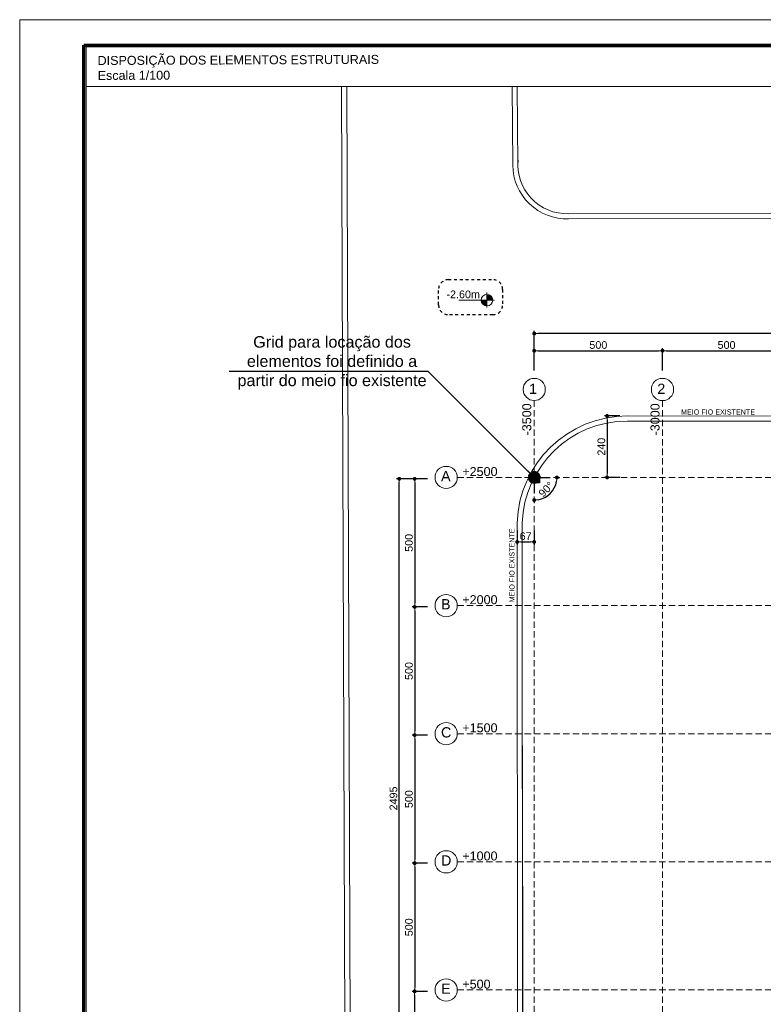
# Model space of a CAD drawing. Header units: millimetres. Extents: x 83 to 471, y -739 to 93.
# Tile 170 of 185: x 94 to 123, y 54 to 93. Entities that reach past the tile are written whole.
import ezdxf
from ezdxf.enums import TextEntityAlignment as Align

# ---------------------------------------------------------------- set-up
doc = ezdxf.new("R2010")
doc.units = ezdxf.units.MM
for name, pattern in [('CYPE_RAYA', [0.225, 0.1125, -0.1125]), ('CYPE_RAYAPUNTOPUNTO', [0.45, 0.225, -0.075, 0, -0.075, 0, -0.075]), ('TRAZO_HUECO', [0.75, 0.5, -0.25])]:
    doc.linetypes.add(name, pattern=pattern)
for name, color, linetype, lineweight in [('__MAGNUS.Cota', 30, 'Continuous', 9), ('__MAGNUS.Margem', 7, 'Continuous', 70), ('__MAGNUS.Selo', 7, 'Continuous', 30), ('A-FLOR', 7, 'Continuous', 9), ('COTA', 7, 'Continuous', 20), ('COTA_FORMAS', 7, 'CYPE_RAYAPUNTOPUNTO', 0), ('COTAS', 250, 'Continuous', 5), ('COTAS_REF_LINHAS', 7, 'Continuous', 20), ('PECA_COMPLETA', 7, 'Continuous', 0), ('SAP_DIMENSION_Y_ARM', 7, 'Continuous', 0)]:
    doc.layers.add(name, color=color, linetype=linetype, lineweight=lineweight)
doc.layers.add('PGCR_Arq_TEXTO', color=7, linetype='Continuous')
doc.styles.add('Arial', font='arial.ttf')
doc.styles.add('Arial Narrow', font='ARIALN.TTF')
doc.dimstyles.new('Copy of UM_100.000000', dxfattribs={"dimtxt": 0.3, "dimasz": 0.15, "dimexe": 0.1, "dimexo": 0.3, "dimgap": 0.07, "dimtad": 1, "dimdec": 0, "dimlfac": 100, "dimzin": 0, "dimdsep": 46, "dimtxsty": 'Arial', "dimblk": 'DOT', "dimcen": 0.09, "dimdle": 0.1, "dimclrd": 30, "dimclre": 30, "dimclrt": 7, "dimadec": 1, "dimazin": 2, "dimtfac": 1, "dimtdec": 0, "dimtofl": 0, "dimtmove": 0, "dimatfit": 3, "dimldrblk": 'DOT', "dimfxl": 1, "dimtolj": 1, "dimarcsym": 0})

# ---------------------------------------------------------------- blocks, each defined once
blk = doc.blocks.new('*U1861')
at = {"layer": '__MAGNUS.Margem', "lineweight": 9}
for p, q in [((-1005.92, -12.28), (-1005.92, 828.72)), ((-1005.92, 828.72), (183.08, 828.72))]:
    blk.add_line(p, q, dxfattribs=at)
at = {"layer": '__MAGNUS.Margem', "linetype": 'Continuous'}
for p, q in [((-980.92, -2.28), (-980.92, 818.72)), ((-980.92, 818.72), (173.08, 818.72))]:
    blk.add_line(p, q, dxfattribs=at)
at = {"layer": '__MAGNUS.Selo', "style": 'Arial Narrow', "width": 1}
for tag, height, p in [('PROPRIETÁRIO', 3.4, (17.21, 48.91)), ('EDIFICAÇÃORESIDENCIAL', 3.4, (17.21, 40.61)), ('ESTRUTURAL', 3.4, (17.8, 20.69)), ('ANTEPROJETO', 2.43, (111.69, 13.5)), ('ARQ01/01', 5.5, (139.44, 9.5)), ('INDICADA', 2.43, (111.53, 8))]:
    blk.add_attdef(tag, text='', height=height, dxfattribs=at).set_placement(p, align=Align.MIDDLE_LEFT)
at = {"layer": '__MAGNUS.Selo', "lineweight": 30, "flags": 104}
for tag, p in [('ENDEREÇODAOBRA', (17.21, 33.54)), ('ENDEREÇODAOBRA', (17.21, 27.87)), ('TÍTULO', (17.21, 10.8))]:
    blk.add_attdef(tag, text='', height=3.4, dxfattribs=at).set_placement(p, align=Align.MIDDLE_LEFT)
blk = doc.blocks.new('fgfgfg')
at = {"layer": 'COTA_FORMAS', "linetype": 'TRAZO_HUECO', "ltscale": 0.5}
for p, q in [((-7.94, -0.98), (62.526, 7.716)), ((-7.327, -5.942), (63.138, 2.753)), ((-0.367, 2.977), (6.736, -54.586)), ((-5.33, 2.365), (1.774, -55.198)), ((-6.715, -10.905), (63.75, -2.209)), ((-6.103, -15.867), (64.363, -7.171)), ((-5.49, -20.829), (64.975, -12.134))]:
    blk.add_line(p, q, dxfattribs=at)
at = {"layer": 'COTAS_REF_LINHAS', "color": 7}
for centre in [(-0.42, 3.407), (-5.383, 2.795), (-8.37, -1.033), (-7.757, -5.995), (-7.145, -10.958), (-6.533, -15.92), (-5.92, -20.882)]:
    blk.add_circle(centre, 0.433, dxfattribs=at)
at = {"layer": 'COTAS_REF_LINHAS', "color": 7, "style": 'Arial'}
for s, p in [('2', (-0.599, 3.21)), ('1', (-5.561, 2.598)), ('A', (-8.551, -1.203)), ('B', (-7.939, -6.166)), ('C', (-7.327, -11.128)), ('D', (-6.714, -16.09)), ('E', (-6.102, -21.053))]:
    blk.add_text(s, height=0.4, rotation=7.0348, dxfattribs=at).set_placement(p)
at = {"layer": 'COTAS_REF_LINHAS', "color": 7, "char_height": 0.35, "width": 0.18667, "attachment_point": 3, "rotation": 97.0348, "style": 'Arial'}
for s, insert in [('-3000', (-0.816, 2.812)), ('-3500', (-5.778, 2.199))]:
    blk.add_mtext(s, dxfattribs=dict(at, insert=insert))
at = {"layer": 'COTAS_REF_LINHAS', "color": 7, "char_height": 0.35, "attachment_point": 1, "rotation": 7.0348, "style": 'Arial'}
for s, insert in [('+2500', (-7.795, -0.554)), ('+2000', (-7.182, -5.516)), ('+1500', (-6.57, -10.479)), ('+1000', (-5.958, -15.441)), ('+500', (-5.345, -20.404))]:
    blk.add_mtext(s, dxfattribs=dict(at, insert=insert))
blk = doc.blocks.new('RUAS')
at = {"layer": 'A-FLOR'}
for p, q in [((-7.079, 66.352), (-7.079, 66.287)), ((-6.879, 66.287), (-6.879, 66.352)), ((-0.434, 66.352), (-0.433, 66.287)), ((-0.233, 66.287), (-0.234, 66.352)), ((-7.073, 64.745), (-6.845, -0.19)), ((-6.645, -0.19), (-6.873, 64.745)), ((-0.422, 64.745), (-0.398, 61.676)), ((-0.198, 61.677), (-0.222, 64.745)), ((1.771, 59.781), (50.628, 59.858)), ((50.62, 59.658), (1.774, 59.581)), ((4.072, 51.889), (50.633, 51.874)), ((4.072, 51.689), (50.633, 51.674)), ((4.886, 51.689), (50.632, 51.674)), ((-0.229, 47.717), (-0.186, -0.035)), ((-0.033, 46.571), (-0.035, 47.718)), ((0.008, 6.703), (-0.033, 46.571)), ((0.01, 19.105), (-0.021, 39.033))]:
    blk.add_line(p, q, dxfattribs=at)
for centre, radius, start, end in [((1.714, 61.692), 1.912, 174.6368, 271.7108), ((1.714, 61.692), 2.112, 180.4368, 271.6322), ((4.071, 47.589), 4.3, 89.9815, 178.2961), ((4.071, 47.589), 4.1, 89.9815, 178.2042)]:
    blk.add_arc(centre, radius, start, end, dxfattribs=at)
blk = doc.blocks.new('_DOT')
at = {"layer": '__MAGNUS.Cota', "linetype": 'ByBlock'}
blk.add_line((-0.5, 0), (-1, 0), dxfattribs=at)
at = {"layer": '__MAGNUS.Cota', "linetype": 'ByBlock', "const_width": 0.5}
blk.add_lwpolyline([(-0.25, 0, 1), (0.25, 0, 1)], format="xyb", close=True, dxfattribs=at)
blk = doc.blocks.new('*D498')
at = {"layer": 'COTAS', "color": 30, "lineweight": -2}
for p, q in [((114.098, 78.916), (114.098, 79.793)), ((114.248, 79.693), (118.948, 79.693)), ((119.098, 78.916), (119.098, 79.793))]:
    blk.add_line(p, q, dxfattribs=at)
at = {"layer": 'Defpoints', "color": 0}
for p in [(119.098, 79.693), (114.098, 78.616), (119.098, 78.616)]:
    blk.add_point(p, dxfattribs=at)
at = {"layer": 'COTAS', "color": 30, "linetype": 'ByBlock', "lineweight": -2, "xscale": 0.15, "yscale": 0.15, "zscale": 0.15, "rotation": 180}
blk.add_blockref('_DOT', (114.098, 79.693), dxfattribs=at)
at = {"layer": 'COTAS', "color": 30, "linetype": 'ByBlock', "lineweight": -2, "xscale": 0.15, "yscale": 0.15, "zscale": 0.15}
blk.add_blockref('_DOT', (119.098, 79.693), dxfattribs=at)
at = {"layer": 'COTAS', "color": 7, "insert": (116.598, 79.916), "char_height": 0.3, "attachment_point": 5, "style": 'Arial'}
blk.add_mtext('\\A1;500', dxfattribs=at)
blk = doc.blocks.new('*D499')
at = {"layer": 'COTAS', "color": 30, "lineweight": -2}
for p, q in [((119.098, 78.916), (119.098, 79.793)), ((119.248, 79.693), (123.948, 79.693)), ((124.098, 78.916), (124.098, 79.793))]:
    blk.add_line(p, q, dxfattribs=at)
at = {"layer": 'Defpoints', "color": 0}
for p in [(124.098, 79.693), (119.098, 78.616), (124.098, 78.616)]:
    blk.add_point(p, dxfattribs=at)
at = {"layer": 'COTAS', "color": 30, "linetype": 'ByBlock', "lineweight": -2, "xscale": 0.15, "yscale": 0.15, "zscale": 0.15, "rotation": 180}
blk.add_blockref('_DOT', (119.098, 79.693), dxfattribs=at)
at = {"layer": 'COTAS', "color": 30, "linetype": 'ByBlock', "lineweight": -2, "xscale": 0.15, "yscale": 0.15, "zscale": 0.15}
blk.add_blockref('_DOT', (124.098, 79.693), dxfattribs=at)
at = {"layer": 'COTAS', "color": 7, "insert": (121.598, 79.916), "char_height": 0.3, "attachment_point": 5, "style": 'Arial'}
blk.add_mtext('\\A1;500', dxfattribs=at)
blk = doc.blocks.new('*D512')
at = {"layer": 'COTAS', "color": 30, "lineweight": -2}
for p, q in [((114.098, 78.916), (114.098, 80.464)), ((148.948, 80.364), (114.248, 80.364)), ((149.098, 78.95), (149.098, 80.464))]:
    blk.add_line(p, q, dxfattribs=at)
at = {"layer": 'Defpoints', "color": 0}
for p in [(114.098, 80.364), (114.098, 78.616), (149.098, 78.65)]:
    blk.add_point(p, dxfattribs=at)
at = {"layer": 'COTAS', "color": 30, "linetype": 'ByBlock', "lineweight": -2, "xscale": 0.15, "yscale": 0.15, "zscale": 0.15, "rotation": 180}
blk.add_blockref('_DOT', (114.098, 80.364), dxfattribs=at)
at = {"layer": 'COTAS', "color": 30, "linetype": 'ByBlock', "lineweight": -2, "xscale": 0.15, "yscale": 0.15, "zscale": 0.15}
blk.add_blockref('_DOT', (149.098, 80.364), dxfattribs=at)
at = {"layer": 'COTAS', "color": 7, "insert": (131.598, 80.587), "char_height": 0.3, "attachment_point": 5, "style": 'Arial'}
blk.add_mtext('\\A1;3500', dxfattribs=at)
blk = doc.blocks.new('*D513')
at = {"layer": 'COTAS', "color": 30, "lineweight": -2}
for p, q in [((109.935, 74.696), (109.337, 74.696)), ((109.437, 74.546), (109.437, 69.846)), ((109.935, 69.696), (109.337, 69.696))]:
    blk.add_line(p, q, dxfattribs=at)
at = {"layer": 'Defpoints', "color": 0}
for p in [(110.235, 74.696), (109.437, 69.696), (110.235, 69.696)]:
    blk.add_point(p, dxfattribs=at)
at = {"layer": 'COTAS', "color": 30, "linetype": 'ByBlock', "lineweight": -2, "xscale": 0.15, "yscale": 0.15, "zscale": 0.15}
for p, rotation in [((109.437, 74.696), 90), ((109.437, 69.696), 270)]:
    blk.add_blockref('_DOT', p, dxfattribs=dict(at, rotation=rotation))
at = {"layer": 'COTAS', "color": 7, "insert": (109.213, 72.196), "char_height": 0.3, "attachment_point": 5, "rotation": 90, "style": 'Arial'}
blk.add_mtext('\\A1;500', dxfattribs=at)
blk = doc.blocks.new('*D514')
at = {"layer": 'COTAS', "color": 30, "lineweight": -2}
for p, q in [((109.935, 69.696), (109.337, 69.696)), ((109.437, 69.546), (109.437, 64.846)), ((109.935, 64.696), (109.337, 64.696))]:
    blk.add_line(p, q, dxfattribs=at)
at = {"layer": 'Defpoints', "color": 0}
for p in [(110.235, 69.696), (109.437, 64.696), (110.235, 64.696)]:
    blk.add_point(p, dxfattribs=at)
at = {"layer": 'COTAS', "color": 30, "linetype": 'ByBlock', "lineweight": -2, "xscale": 0.15, "yscale": 0.15, "zscale": 0.15}
for p, rotation in [((109.437, 69.696), 90), ((109.437, 64.696), 270)]:
    blk.add_blockref('_DOT', p, dxfattribs=dict(at, rotation=rotation))
at = {"layer": 'COTAS', "color": 7, "insert": (109.213, 67.196), "char_height": 0.3, "attachment_point": 5, "rotation": 90, "style": 'Arial'}
blk.add_mtext('\\A1;500', dxfattribs=at)
blk = doc.blocks.new('*D515')
at = {"layer": 'COTAS', "color": 30, "lineweight": -2}
for p, q in [((109.935, 64.696), (109.337, 64.696)), ((109.437, 64.546), (109.437, 59.846)), ((109.935, 59.696), (109.337, 59.696))]:
    blk.add_line(p, q, dxfattribs=at)
at = {"layer": 'Defpoints', "color": 0}
for p in [(110.235, 64.696), (109.437, 59.696), (110.235, 59.696)]:
    blk.add_point(p, dxfattribs=at)
at = {"layer": 'COTAS', "color": 30, "linetype": 'ByBlock', "lineweight": -2, "xscale": 0.15, "yscale": 0.15, "zscale": 0.15}
for p, rotation in [((109.437, 64.696), 90), ((109.437, 59.696), 270)]:
    blk.add_blockref('_DOT', p, dxfattribs=dict(at, rotation=rotation))
at = {"layer": 'COTAS', "color": 7, "insert": (109.213, 62.196), "char_height": 0.3, "attachment_point": 5, "rotation": 90, "style": 'Arial'}
blk.add_mtext('\\A1;500', dxfattribs=at)
blk = doc.blocks.new('*D516')
at = {"layer": 'COTAS', "color": 30, "lineweight": -2}
for p, q in [((109.935, 59.696), (109.337, 59.696)), ((109.437, 59.546), (109.437, 54.846)), ((109.935, 54.696), (109.337, 54.696))]:
    blk.add_line(p, q, dxfattribs=at)
at = {"layer": 'Defpoints', "color": 0}
for p in [(110.235, 59.696), (109.437, 54.696), (110.235, 54.696)]:
    blk.add_point(p, dxfattribs=at)
at = {"layer": 'COTAS', "color": 30, "linetype": 'ByBlock', "lineweight": -2, "xscale": 0.15, "yscale": 0.15, "zscale": 0.15}
for p, rotation in [((109.437, 59.696), 90), ((109.437, 54.696), 270)]:
    blk.add_blockref('_DOT', p, dxfattribs=dict(at, rotation=rotation))
at = {"layer": 'COTAS', "color": 7, "insert": (109.213, 57.196), "char_height": 0.3, "attachment_point": 5, "rotation": 90, "style": 'Arial'}
blk.add_mtext('\\A1;500', dxfattribs=at)
blk = doc.blocks.new('*D517')
at = {"layer": 'COTAS', "color": 30, "lineweight": -2}
for p, q in [((109.935, 54.696), (109.333, 54.696)), ((109.433, 54.546), (109.433, 49.899)), ((109.897, 49.749), (109.333, 49.749))]:
    blk.add_line(p, q, dxfattribs=at)
at = {"layer": 'Defpoints', "color": 0}
for p in [(110.235, 54.696), (109.433, 49.749), (110.197, 49.749)]:
    blk.add_point(p, dxfattribs=at)
at = {"layer": 'COTAS', "color": 30, "linetype": 'ByBlock', "lineweight": -2, "xscale": 0.15, "yscale": 0.15, "zscale": 0.15}
for p, rotation in [((109.433, 54.696), 90), ((109.433, 49.749), 270)]:
    blk.add_blockref('_DOT', p, dxfattribs=dict(at, rotation=rotation))
at = {"layer": 'COTAS', "color": 7, "insert": (109.21, 52.223), "char_height": 0.3, "attachment_point": 5, "rotation": 90, "style": 'Arial'}
blk.add_mtext('\\A1;495', dxfattribs=at)
blk = doc.blocks.new('*D524')
at = {"layer": 'COTAS', "color": 30, "lineweight": -2}
for p, q in [((113.431, 72.677), (113.431, 72.133)), ((114.098, 72.677), (114.098, 72.133)), ((113.581, 72.233), (113.948, 72.233))]:
    blk.add_line(p, q, dxfattribs=at)
at = {"layer": 'Defpoints', "color": 0}
for p in [(113.431, 72.977), (114.098, 72.977), (114.098, 72.233)]:
    blk.add_point(p, dxfattribs=at)
at = {"layer": 'COTAS', "color": 30, "linetype": 'ByBlock', "lineweight": -2, "xscale": 0.15, "yscale": 0.15, "zscale": 0.15, "rotation": 180}
blk.add_blockref('_DOT', (113.431, 72.233), dxfattribs=at)
at = {"layer": 'COTAS', "color": 30, "linetype": 'ByBlock', "lineweight": -2, "xscale": 0.15, "yscale": 0.15, "zscale": 0.15}
blk.add_blockref('_DOT', (114.098, 72.233), dxfattribs=at)
at = {"layer": 'COTAS', "color": 7, "insert": (113.764, 72.456), "char_height": 0.3, "attachment_point": 5, "style": 'Arial'}
blk.add_mtext('\\A1;67', dxfattribs=at)
blk = doc.blocks.new('DOT')
at = {"color": 0, "linetype": 'ByBlock'}
blk.add_line((-0.5, 0), (-1, 0), dxfattribs=at)
at = {"color": 0, "linetype": 'ByBlock', "const_width": 0.5}
blk.add_lwpolyline([(-0.25, 0, 1), (0.25, 0, 1)], format="xyb", close=True, dxfattribs=at)
blk = doc.blocks.new('*D525')
at = {"layer": 'COTAS', "color": 30, "lineweight": -2}
for p, q in [((117.432, 77.149), (116.84, 77.149)), ((116.94, 76.999), (116.94, 74.899)), ((117.432, 74.749), (116.84, 74.749))]:
    blk.add_line(p, q, dxfattribs=at)
at = {"layer": 'Defpoints', "color": 0}
for p in [(117.732, 77.149), (116.94, 74.749), (117.732, 74.749)]:
    blk.add_point(p, dxfattribs=at)
at = {"layer": 'COTAS', "color": 30, "linetype": 'ByBlock', "lineweight": -2, "xscale": 0.15, "yscale": 0.15, "zscale": 0.15}
for p, rotation in [((116.94, 77.149), 90), ((116.94, 74.749), 270)]:
    blk.add_blockref('_DOT', p, dxfattribs=dict(at, rotation=rotation))
at = {"layer": 'COTAS', "color": 7, "insert": (116.717, 75.949), "char_height": 0.3, "attachment_point": 5, "rotation": 90, "style": 'Arial'}
blk.add_mtext('\\A1;240', dxfattribs=at)
blk = doc.blocks.new('*D526')
at = {"layer": 'COTAS', "color": 30, "lineweight": -2}
for p, q in [((109.935, 74.696), (108.733, 74.696)), ((108.833, 49.899), (108.833, 74.546)), ((109.897, 49.749), (108.733, 49.749))]:
    blk.add_line(p, q, dxfattribs=at)
at = {"layer": 'Defpoints', "color": 0}
for p in [(108.833, 74.696), (110.235, 74.696), (110.197, 49.749)]:
    blk.add_point(p, dxfattribs=at)
at = {"layer": 'COTAS', "color": 30, "linetype": 'ByBlock', "lineweight": -2, "xscale": 0.15, "yscale": 0.15, "zscale": 0.15}
for p, rotation in [((108.833, 74.696), 90), ((108.833, 49.749), 270)]:
    blk.add_blockref('_DOT', p, dxfattribs=dict(at, rotation=rotation))
at = {"layer": 'COTAS', "color": 7, "insert": (108.61, 62.223), "char_height": 0.3, "attachment_point": 5, "rotation": 90, "style": 'Arial'}
blk.add_mtext('\\A1;2495', dxfattribs=at)
blk = doc.blocks.new('*D557')
at = {"color": 30, "lineweight": -2}
for p, q in [((0.927, 0), (0.984, 0)), ((0, -0.895), (0, -0.984))]:
    blk.add_line(p, q, dxfattribs=at)
blk.add_arc((0, 0), 0.884, 279.7338, 350.2662, dxfattribs=at)
at = {"layer": 'Defpoints', "color": 0}
for p in [(0, 0), (0, 0), (0.627, 0), (0, -0.595), (0.442, -0.766)]:
    blk.add_point(p, dxfattribs=at)
at = {"color": 30, "linetype": 'ByBlock', "lineweight": -2, "xscale": 0.15, "yscale": 0.15, "zscale": 0.15}
for p, rotation in [((0.884, 0), 85.13309700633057), ((0, -0.884), 184.8669029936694)]:
    blk.add_blockref('_DOT', p, dxfattribs=dict(at, rotation=rotation))
at = {"color": 7, "insert": (0.466, -0.466), "char_height": 0.3, "attachment_point": 5, "rotation": 45, "style": 'Arial'}
blk.add_mtext('\\A1;90%%d', dxfattribs=at)
blk = doc.blocks.new('ililil')
at = {"layer": 'COTA', "linetype": 'ByBlock'}
h = blk.add_hatch(color=1, dxfattribs=at)
h.dxf.hatch_style = 1
h.paths.add_polyline_path([(0.1125, 0), (0, 0), (0, -0.1125, 0.414213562), (0.1125, 0)])
h.paths.add_polyline_path([(0, 0), (0, 0.1125, 0.414213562), (-0.1125, 0), (0, 0)])
at = {"layer": 'COTA', "color": 1}
for p, q in [((0.14625, 0), (-0.14625, 0)), ((0, 0.14625), (0, -0.551175))]:
    blk.add_line(p, q, dxfattribs=at)
at = {"layer": 'COTA', "color": 1, "linetype": 'ByBlock'}
blk.add_circle((0, 0), 0.1125, dxfattribs=at)
blk = doc.blocks.new('ANGULO')
for q in [(0.627, 0), (0, -0.595)]:
    blk.add_line((0, 0), q)
blk.add_lwpolyline([(0, 0), (0.212, 0), (0.212, -0.212), (0, -0.212)], close=True)
dim = blk.add_angular_dim_2l(base=(0.442, -0.766), line1=((0, 0), (0, -0.595)), line2=((0, 0), (0.627, 0)), dimstyle='Copy of UM_100.000000')
dim.commit()
dim.dimension.update_dxf_attribs({"geometry": '*D557', "text_midpoint": (0.466, -0.466)})

msp = doc.modelspace()

# ---------------------------------------------------------------- linework, layer by layer
at = {"layer": 'PECA_COMPLETA'}
for points in [[(194.51797, 10.20604), (96.62457, 10.20604), (96.62457, 91.54621), (194.51797, 91.54621)], [(96.62457, 91.54621), (185.7886, 91.54621), (185.7886, 90.00423), (96.62457, 90.00423)]]:
    msp.add_lwpolyline(points, close=True, dxfattribs=at)
at = {"layer": 'PECA_COMPLETA', "linetype": 'CYPE_RAYA', "lineweight": 30}
msp.add_lwpolyline([(110.74788, 82.4669), (112.48302, 82.4669, -0.41421356), (112.86534, 82.08459), (112.86534, 81.48292, -0.41421356), (112.48302, 81.10061), (110.74788, 81.10061, -0.41421356), (110.36557, 81.48292), (110.36557, 82.08459, -0.41421356)], format="xyb", close=True, dxfattribs=at)

# ---------------------------------------------------------------- block references
for name, p in [('RUAS', (113.6597, 25.25964)), ('ANGULO', (114.09792, 74.74942))]:
    msp.add_blockref(name, p)
at = {"rotation": 352.9651507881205}
msp.add_blockref('fgfgfg', (119.09792, 74.74942), dxfattribs=at)
at = {"layer": '__MAGNUS.Selo', "color": 7, "true_color": 0xffffff, "xscale": 0.0999999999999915, "yscale": 0.0999999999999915, "zscale": 0.0999999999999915}
msp.add_blockref('*U1861', (194.62889, 9.73921), dxfattribs=at)
at = {"layer": 'COTAS', "xscale": 2, "yscale": 2, "zscale": 2, "rotation": 270}
msp.add_blockref('ililil', (112.25456, 81.66777), dxfattribs=at)

# ---------------------------------------------------------------- texts
at = {"layer": 'COTAS', "lineweight": 9, "style": 'Arial'}
msp.add_text('-2.60m', height=0.3, dxfattribs=at).set_placement((111.3279, 81.74326), align=Align.CENTER)
at = {"layer": 'PGCR_Arq_TEXTO', "insert": (97.07638, 90.25501), "char_height": 0.35, "width": 18.5220566, "attachment_point": 7, "rotation": 0.229093, "style": 'Arial'}
msp.add_mtext('\\A1;\\pxt14;DISPOSIÇÃO DOS ELEMENTOS ESTRUTURAIS\\P\\ptz;Escala 1/100', dxfattribs=at)
at = {"layer": 'SAP_DIMENSION_Y_ARM', "lineweight": 9, "style": 'Arial'}
msp.add_text('MEIO FIO EXISTENTE', height=0.2, dxfattribs=at).set_placement((119.82192, 77.20265))
msp.add_text('MEIO FIO EXISTENTE', height=0.2, rotation=90, dxfattribs=at).set_placement((113.32864, 69.87284))
at = {"layer": 'SAP_DIMENSION_Y_ARM', "lineweight": 9, "insert": (106.21506, 79.22022), "char_height": 0.45, "width": 8.1218261, "attachment_point": 5, "style": 'Arial'}
msp.add_mtext('Grid para locação dos elementos foi definido a partir do meio fio existente', dxfattribs=at)

# ---------------------------------------------------------------- dimensions: what is measured, and where the dimension line sits
at = {"layer": 'COTAS'}
for base, p1, p2, picture, middle in [((114.09792, 80.36369), (149.09792, 78.65037), (114.09792, 78.61609), '*D512', (131.59792, 80.58696)), ((124.09792, 79.69332), (119.09792, 78.61609), (124.09792, 78.61609), '*D499', (121.59792, 79.91649))]:
    dim = msp.add_linear_dim(base=base, p1=p1, p2=p2, dimstyle='Copy of UM_100.000000', override={"dimtmove": 1}, dxfattribs=at)
    dim.commit()
    dim.dimension.update_dxf_attribs({"geometry": picture, "text_midpoint": middle})
dim = msp.add_linear_dim(base=(119.09792, 79.69332), p1=(114.09792, 78.61609), p2=(119.09792, 78.61609), dimstyle='Copy of UM_100.000000', dxfattribs=at)
dim.commit()
dim.dimension.update_dxf_attribs({"geometry": '*D498', "text_midpoint": (116.59792, 79.91649)})
for p1, p2, distance, picture, middle in [((117.73214, 77.14876), (117.73214, 74.74942), -0.79198, '*D525', (116.71699, 75.94909)), ((113.43063, 72.97661), (114.09792, 72.97661), -0.7439, '*D524', (113.76427, 72.45588))]:
    dim = msp.add_aligned_dim(p1=p1, p2=p2, distance=distance, dimstyle='Copy of UM_100.000000', override={"dimtxsty": 'Arial', "dimldrblk": 'DOT'}, dxfattribs=at)
    dim.commit()
    dim.dimension.update_dxf_attribs({"geometry": picture, "text_midpoint": middle})
for base, p1, p2, picture, middle in [((108.83328, 74.69635), (110.19696, 49.74942), (110.23451, 74.69635), '*D526', (108.61011, 62.22289)), ((109.43665, 69.69635), (110.23451, 74.69635), (110.23451, 69.69635), '*D513', (109.21348, 72.19635))]:
    dim = msp.add_linear_dim(base=base, p1=p1, p2=p2, angle=90, dimstyle='Copy of UM_100.000000', dxfattribs=at)
    dim.commit()
    dim.dimension.update_dxf_attribs({"geometry": picture, "text_midpoint": middle})
for base, p1, p2, picture, middle in [((109.43665, 64.69635), (110.23451, 69.69635), (110.23451, 64.69635), '*D514', (109.21348, 67.19635)), ((109.43665, 59.69635), (110.23451, 64.69635), (110.23451, 59.69635), '*D515', (109.21348, 62.19635)), ((109.43665, 54.69635), (110.23451, 59.69635), (110.23451, 54.69635), '*D516', (109.21348, 57.19635)), ((109.43339, 49.74942), (110.23451, 54.69635), (110.19696, 49.74942), '*D517', (109.21022, 52.22289))]:
    dim = msp.add_linear_dim(base=base, p1=p1, p2=p2, angle=90, dimstyle='Copy of UM_100.000000', override={"dimtmove": 1}, dxfattribs=at)
    dim.commit()
    dim.dimension.update_dxf_attribs({"geometry": picture, "text_midpoint": middle})

# ---------------------------------------------------------------- leaders
msp.add_leader([(114.09792, 74.74942), (109.96796, 78.87937), (102.19974, 78.87937)], dimstyle='Copy of UM_100.000000', override={"dimasz": 0.5, "dimgap": 0.07, "dimtad": 0}, dxfattribs=at)

doc.saveas('drawing.dxf')
